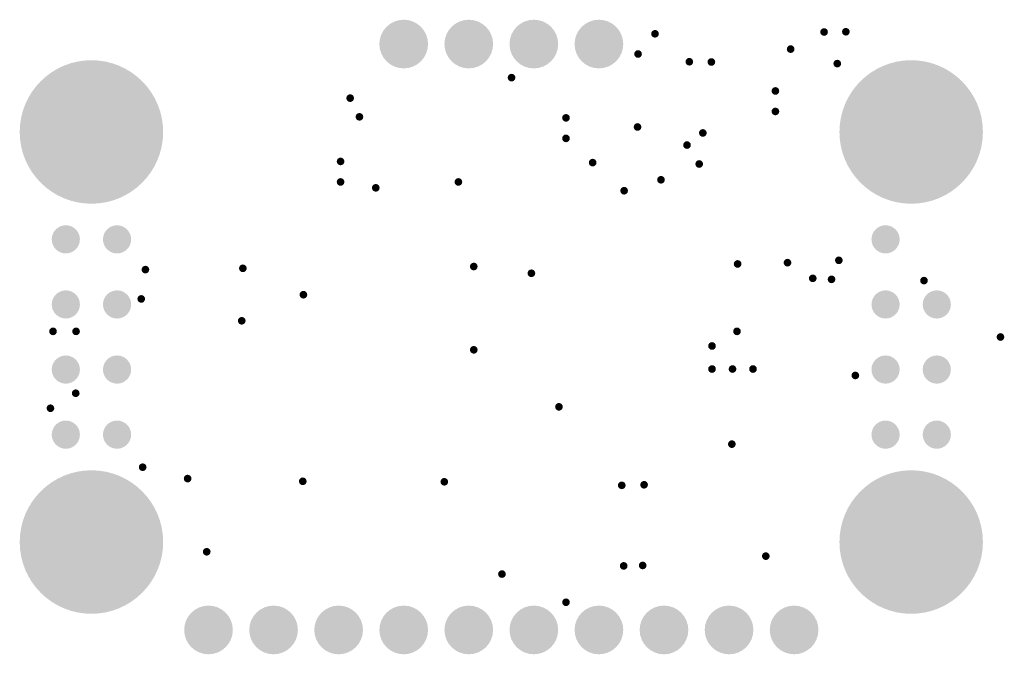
# Model space of a CAD drawing. Header units: inches. Extents: x 1.7 to 40.1, y 0.3 to 25.1.
import ezdxf

# ---------------------------------------------------------------- set-up
doc = ezdxf.new("R2010")
doc.units = ezdxf.units.IN
for name, color, linetype in [('Bottom Solder', 6, 'Continuous'), ('Pad Holes', 156, 'Continuous'), ('Via Holes', 16, 'Continuous')]:
    doc.layers.add(name, color=color, linetype=linetype)

# ---------------------------------------------------------------- blocks, each defined once
blk = doc.blocks.new('TP_1_00MM_B_3577')
at = {"layer": 'Bottom Solder'}
h = blk.add_hatch(color=6, dxfattribs=at)
edge = h.paths.add_edge_path()
edge.add_arc((0, 0), 0.55, 0, 360)
blk = doc.blocks.new('TP_1_00MM_B_3578')
at = {"layer": 'Bottom Solder'}
h = blk.add_hatch(color=6, dxfattribs=at)
edge = h.paths.add_edge_path()
edge.add_arc((0, 0), 0.55, 0, 360)
blk = doc.blocks.new('TP_1_00MM_B_3579')
at = {"layer": 'Bottom Solder'}
h = blk.add_hatch(color=6, dxfattribs=at)
edge = h.paths.add_edge_path()
edge.add_arc((0, 0), 0.55, 0, 360)
blk = doc.blocks.new('TP_1_00MM_B_3580')
at = {"layer": 'Bottom Solder'}
h = blk.add_hatch(color=6, dxfattribs=at)
edge = h.paths.add_edge_path()
edge.add_arc((0, 0), 0.55, 0, 360)
blk = doc.blocks.new('TP_1_00MM_B_3581')
at = {"layer": 'Bottom Solder'}
h = blk.add_hatch(color=6, dxfattribs=at)
edge = h.paths.add_edge_path()
edge.add_arc((0, 0), 0.55, 0, 360)
blk = doc.blocks.new('TP_1_00MM_B_3582')
at = {"layer": 'Bottom Solder'}
h = blk.add_hatch(color=6, dxfattribs=at)
edge = h.paths.add_edge_path()
edge.add_arc((0, 0), 0.55, 0, 360)
blk = doc.blocks.new('TP_1_00MM_B_3583')
at = {"layer": 'Bottom Solder'}
h = blk.add_hatch(color=6, dxfattribs=at)
edge = h.paths.add_edge_path()
edge.add_arc((0, 0), 0.55, 0, 360)
blk = doc.blocks.new('TP_1_00MM_B_3584')
at = {"layer": 'Bottom Solder'}
h = blk.add_hatch(color=6, dxfattribs=at)
edge = h.paths.add_edge_path()
edge.add_arc((0, 0), 0.55, 0, 360)
blk = doc.blocks.new('TP_1_00MM_B_3585')
at = {"layer": 'Bottom Solder'}
h = blk.add_hatch(color=6, dxfattribs=at)
edge = h.paths.add_edge_path()
edge.add_arc((0, 0), 0.55, 0, 360)
blk = doc.blocks.new('TP_1_00MM_B_3586')
at = {"layer": 'Bottom Solder'}
h = blk.add_hatch(color=6, dxfattribs=at)
edge = h.paths.add_edge_path()
edge.add_arc((0, 0), 0.55, 0, 360)
blk = doc.blocks.new('TP_1_00MM_B_3587')
at = {"layer": 'Bottom Solder'}
h = blk.add_hatch(color=6, dxfattribs=at)
edge = h.paths.add_edge_path()
edge.add_arc((0, 0), 0.55, 0, 360)
blk = doc.blocks.new('TP_1_00MM_B_3588')
at = {"layer": 'Bottom Solder'}
h = blk.add_hatch(color=6, dxfattribs=at)
edge = h.paths.add_edge_path()
edge.add_arc((0, 0), 0.55, 0, 360)
blk = doc.blocks.new('TP_1_00MM_B_3589')
at = {"layer": 'Bottom Solder'}
h = blk.add_hatch(color=6, dxfattribs=at)
edge = h.paths.add_edge_path()
edge.add_arc((0, 0), 0.55, 0, 360)
blk = doc.blocks.new('TP_1_00MM_B_3590')
at = {"layer": 'Bottom Solder'}
h = blk.add_hatch(color=6, dxfattribs=at)
edge = h.paths.add_edge_path()
edge.add_arc((0, 0), 0.55, 0, 360)
blk = doc.blocks.new('TP_1_00MM_B_3609')
at = {"layer": 'Bottom Solder'}
h = blk.add_hatch(color=6, dxfattribs=at)
edge = h.paths.add_edge_path()
edge.add_arc((0, 0), 0.55, 0, 360)
blk = doc.blocks.new('PIN_HEADER_2_54___VERT__1_4POS_F_________1_3612')
at = {"layer": 'Bottom Solder'}
h = blk.add_hatch(color=6, dxfattribs=at)
edge = h.paths.add_edge_path()
edge.add_arc((-3.81, 0), 0.95, 0, 360)
h = blk.add_hatch(color=6, dxfattribs=at)
edge = h.paths.add_edge_path()
edge.add_arc((-1.27, 0), 0.95, 0, 360)
h = blk.add_hatch(color=6, dxfattribs=at)
edge = h.paths.add_edge_path()
edge.add_arc((1.27, 0), 0.95, 0, 360)
h = blk.add_hatch(color=6, dxfattribs=at)
edge = h.paths.add_edge_path()
edge.add_arc((3.81, 0), 0.95, 0, 360)
at = {"layer": 'Pad Holes'}
h = blk.add_hatch(color=7, dxfattribs=at)
edge = h.paths.add_edge_path()
edge.add_arc((-3.81, 0), 0.5, 0, 360)
h = blk.add_hatch(color=7, dxfattribs=at)
edge = h.paths.add_edge_path()
edge.add_arc((-1.27, 0), 0.5, 0, 360)
h = blk.add_hatch(color=7, dxfattribs=at)
edge = h.paths.add_edge_path()
edge.add_arc((1.27, 0), 0.5, 0, 360)
h = blk.add_hatch(color=7, dxfattribs=at)
edge = h.paths.add_edge_path()
edge.add_arc((3.81, 0), 0.5, 0, 360)
blk = doc.blocks.new('PIN_HEADER_2_54___VERT__1_10POS_3614')
at = {"layer": 'Bottom Solder'}
h = blk.add_hatch(color=6, dxfattribs=at)
edge = h.paths.add_edge_path()
edge.add_arc((-11.43, 0), 0.95, 0, 360)
h = blk.add_hatch(color=6, dxfattribs=at)
edge = h.paths.add_edge_path()
edge.add_arc((-8.89, 0), 0.95, 0, 360)
h = blk.add_hatch(color=6, dxfattribs=at)
edge = h.paths.add_edge_path()
edge.add_arc((-6.35, 0), 0.95, 0, 360)
h = blk.add_hatch(color=6, dxfattribs=at)
edge = h.paths.add_edge_path()
edge.add_arc((-3.81, 0), 0.95, 0, 360)
h = blk.add_hatch(color=6, dxfattribs=at)
edge = h.paths.add_edge_path()
edge.add_arc((-1.27, 0), 0.95, 0, 360)
h = blk.add_hatch(color=6, dxfattribs=at)
edge = h.paths.add_edge_path()
edge.add_arc((1.27, 0), 0.95, 0, 360)
h = blk.add_hatch(color=6, dxfattribs=at)
edge = h.paths.add_edge_path()
edge.add_arc((3.81, 0), 0.95, 0, 360)
h = blk.add_hatch(color=6, dxfattribs=at)
edge = h.paths.add_edge_path()
edge.add_arc((6.35, 0), 0.95, 0, 360)
h = blk.add_hatch(color=6, dxfattribs=at)
edge = h.paths.add_edge_path()
edge.add_arc((8.89, 0), 0.95, 0, 360)
h = blk.add_hatch(color=6, dxfattribs=at)
edge = h.paths.add_edge_path()
edge.add_arc((11.43, 0), 0.95, 0, 360)
at = {"layer": 'Pad Holes'}
h = blk.add_hatch(color=7, dxfattribs=at)
edge = h.paths.add_edge_path()
edge.add_arc((-11.43, 0), 0.5, 0, 360)
h = blk.add_hatch(color=7, dxfattribs=at)
edge = h.paths.add_edge_path()
edge.add_arc((-8.89, 0), 0.5, 0, 360)
h = blk.add_hatch(color=7, dxfattribs=at)
edge = h.paths.add_edge_path()
edge.add_arc((-6.35, 0), 0.5, 0, 360)
h = blk.add_hatch(color=7, dxfattribs=at)
edge = h.paths.add_edge_path()
edge.add_arc((-3.81, 0), 0.5, 0, 360)
h = blk.add_hatch(color=7, dxfattribs=at)
edge = h.paths.add_edge_path()
edge.add_arc((-1.27, 0), 0.5, 0, 360)
h = blk.add_hatch(color=7, dxfattribs=at)
edge = h.paths.add_edge_path()
edge.add_arc((1.27, 0), 0.5, 0, 360)
h = blk.add_hatch(color=7, dxfattribs=at)
edge = h.paths.add_edge_path()
edge.add_arc((3.81, 0), 0.5, 0, 360)
h = blk.add_hatch(color=7, dxfattribs=at)
edge = h.paths.add_edge_path()
edge.add_arc((6.35, 0), 0.5, 0, 360)
h = blk.add_hatch(color=7, dxfattribs=at)
edge = h.paths.add_edge_path()
edge.add_arc((8.89, 0), 0.5, 0, 360)
h = blk.add_hatch(color=7, dxfattribs=at)
edge = h.paths.add_edge_path()
edge.add_arc((11.43, 0), 0.5, 0, 360)

msp = doc.modelspace()

# ---------------------------------------------------------------- hatches: boundary and pattern name
at = {"layer": 'Bottom Solder'}
h = msp.add_hatch(color=6, dxfattribs=at)
edge = h.paths.add_edge_path()
edge.add_arc((4.5, 20.68), 2.8, 0, 360)
h = msp.add_hatch(color=6, dxfattribs=at)
edge = h.paths.add_edge_path()
edge.add_arc((36.5, 20.68), 2.8, 0, 360)
h = msp.add_hatch(color=6, dxfattribs=at)
edge = h.paths.add_edge_path()
edge.add_arc((4.5, 4.68), 2.8, 0, 360)
h = msp.add_hatch(color=6, dxfattribs=at)
edge = h.paths.add_edge_path()
edge.add_arc((36.5, 4.68), 2.8, 0, 360)
at = {"layer": 'Pad Holes'}
h = msp.add_hatch(color=7, dxfattribs=at)
edge = h.paths.add_edge_path()
edge.add_arc((4.5, 20.68), 1.6, 0, 360)
h = msp.add_hatch(color=7, dxfattribs=at)
edge = h.paths.add_edge_path()
edge.add_arc((36.5, 20.68), 1.6, 0, 360)
h = msp.add_hatch(color=7, dxfattribs=at)
edge = h.paths.add_edge_path()
edge.add_arc((4.5, 4.68), 1.6, 0, 360)
h = msp.add_hatch(color=7, dxfattribs=at)
edge = h.paths.add_edge_path()
edge.add_arc((36.5, 4.68), 1.6, 0, 360)
at = {"layer": 'Via Holes'}
h = msp.add_hatch(color=7, dxfattribs=at)
edge = h.paths.add_edge_path()
edge.add_arc((26.5, 24.51), 0.15, 0, 360)
h = msp.add_hatch(color=7, dxfattribs=at)
edge = h.paths.add_edge_path()
edge.add_arc((33.1, 24.58), 0.15, 0, 360)
h = msp.add_hatch(color=7, dxfattribs=at)
edge = h.paths.add_edge_path()
edge.add_arc((33.95, 24.59), 0.15, 0, 360)
h = msp.add_hatch(color=7, dxfattribs=at)
edge = h.paths.add_edge_path()
edge.add_arc((25.838, 23.722), 0.15, 0, 360)
h = msp.add_hatch(color=7, dxfattribs=at)
edge = h.paths.add_edge_path()
edge.add_arc((31.795, 23.913), 0.15, 0, 360)
h = msp.add_hatch(color=7, dxfattribs=at)
edge = h.paths.add_edge_path()
edge.add_arc((27.84, 23.42), 0.15, 0, 360)
h = msp.add_hatch(color=7, dxfattribs=at)
edge = h.paths.add_edge_path()
edge.add_arc((28.7, 23.41), 0.15, 0, 360)
h = msp.add_hatch(color=7, dxfattribs=at)
edge = h.paths.add_edge_path()
edge.add_arc((33.615, 23.347), 0.15, 0, 360)
h = msp.add_hatch(color=7, dxfattribs=at)
edge = h.paths.add_edge_path()
edge.add_arc((20.9, 22.8), 0.15, 0, 360)
h = msp.add_hatch(color=7, dxfattribs=at)
edge = h.paths.add_edge_path()
edge.add_arc((31.2, 22.28), 0.15, 0, 360)
h = msp.add_hatch(color=7, dxfattribs=at)
edge = h.paths.add_edge_path()
edge.add_arc((14.6, 22), 0.15, 0, 360)
h = msp.add_hatch(color=7, dxfattribs=at)
edge = h.paths.add_edge_path()
edge.add_arc((31.2, 21.48), 0.15, 0, 360)
h = msp.add_hatch(color=7, dxfattribs=at)
edge = h.paths.add_edge_path()
edge.add_arc((14.962, 21.27), 0.15, 0, 360)
h = msp.add_hatch(color=7, dxfattribs=at)
edge = h.paths.add_edge_path()
edge.add_arc((23.025, 21.23), 0.15, 0, 360)
h = msp.add_hatch(color=7, dxfattribs=at)
edge = h.paths.add_edge_path()
edge.add_arc((25.818, 20.874), 0.15, 0, 360)
h = msp.add_hatch(color=7, dxfattribs=at)
edge = h.paths.add_edge_path()
edge.add_arc((28.367, 20.642), 0.15, 0, 360)
h = msp.add_hatch(color=7, dxfattribs=at)
edge = h.paths.add_edge_path()
edge.add_arc((23.025, 20.43), 0.15, 0, 360)
h = msp.add_hatch(color=7, dxfattribs=at)
edge = h.paths.add_edge_path()
edge.add_arc((27.749, 20.169), 0.15, 0, 360)
h = msp.add_hatch(color=7, dxfattribs=at)
edge = h.paths.add_edge_path()
edge.add_arc((14.225, 19.53), 0.15, 0, 360)
h = msp.add_hatch(color=7, dxfattribs=at)
edge = h.paths.add_edge_path()
edge.add_arc((24.066, 19.484), 0.15, 0, 360)
h = msp.add_hatch(color=7, dxfattribs=at)
edge = h.paths.add_edge_path()
edge.add_arc((28.225, 19.43), 0.15, 0, 360)
h = msp.add_hatch(color=7, dxfattribs=at)
edge = h.paths.add_edge_path()
edge.add_arc((14.225, 18.73), 0.15, 0, 360)
h = msp.add_hatch(color=7, dxfattribs=at)
edge = h.paths.add_edge_path()
edge.add_arc((18.825, 18.73), 0.15, 0, 360)
h = msp.add_hatch(color=7, dxfattribs=at)
edge = h.paths.add_edge_path()
edge.add_arc((26.733, 18.814), 0.15, 0, 360)
h = msp.add_hatch(color=7, dxfattribs=at)
edge = h.paths.add_edge_path()
edge.add_arc((15.6, 18.5), 0.15, 0, 360)
h = msp.add_hatch(color=7, dxfattribs=at)
edge = h.paths.add_edge_path()
edge.add_arc((25.295, 18.387), 0.15, 0, 360)
h = msp.add_hatch(color=7, dxfattribs=at)
edge = h.paths.add_edge_path()
edge.add_arc((33.676, 15.672), 0.15, 0, 360)
h = msp.add_hatch(color=7, dxfattribs=at)
edge = h.paths.add_edge_path()
edge.add_arc((6.607, 15.31), 0.15, 0, 360)
h = msp.add_hatch(color=7, dxfattribs=at)
edge = h.paths.add_edge_path()
edge.add_arc((10.411, 15.361), 0.15, 0, 360)
h = msp.add_hatch(color=7, dxfattribs=at)
edge = h.paths.add_edge_path()
edge.add_arc((19.425, 15.43), 0.15, 0, 360)
h = msp.add_hatch(color=7, dxfattribs=at)
edge = h.paths.add_edge_path()
edge.add_arc((29.725, 15.53), 0.15, 0, 360)
h = msp.add_hatch(color=7, dxfattribs=at)
edge = h.paths.add_edge_path()
edge.add_arc((31.672, 15.58), 0.15, 0, 360)
h = msp.add_hatch(color=7, dxfattribs=at)
edge = h.paths.add_edge_path()
edge.add_arc((21.675, 15.167), 0.15, 0, 360)
h = msp.add_hatch(color=7, dxfattribs=at)
edge = h.paths.add_edge_path()
edge.add_arc((32.658, 14.969), 0.15, 0, 360)
h = msp.add_hatch(color=7, dxfattribs=at)
edge = h.paths.add_edge_path()
edge.add_arc((33.391, 14.929), 0.15, 0, 360)
h = msp.add_hatch(color=7, dxfattribs=at)
edge = h.paths.add_edge_path()
edge.add_arc((37, 14.88), 0.15, 0, 360)
h = msp.add_hatch(color=7, dxfattribs=at)
edge = h.paths.add_edge_path()
edge.add_arc((6.444, 14.166), 0.15, 0, 360)
h = msp.add_hatch(color=7, dxfattribs=at)
edge = h.paths.add_edge_path()
edge.add_arc((12.775, 14.33), 0.15, 0, 360)
h = msp.add_hatch(color=7, dxfattribs=at)
edge = h.paths.add_edge_path()
edge.add_arc((10.367, 13.312), 0.15, 0, 360)
h = msp.add_hatch(color=7, dxfattribs=at)
edge = h.paths.add_edge_path()
edge.add_arc((3, 12.9), 0.15, 0, 360)
h = msp.add_hatch(color=7, dxfattribs=at)
edge = h.paths.add_edge_path()
edge.add_arc((3.9, 12.9), 0.15, 0, 360)
h = msp.add_hatch(color=7, dxfattribs=at)
edge = h.paths.add_edge_path()
edge.add_arc((29.7, 12.9), 0.15, 0, 360)
h = msp.add_hatch(color=7, dxfattribs=at)
edge = h.paths.add_edge_path()
edge.add_arc((39.985, 12.68), 0.15, 0, 360)
h = msp.add_hatch(color=7, dxfattribs=at)
edge = h.paths.add_edge_path()
edge.add_arc((19.425, 12.18), 0.15, 0, 360)
h = msp.add_hatch(color=7, dxfattribs=at)
edge = h.paths.add_edge_path()
edge.add_arc((28.725, 12.33), 0.15, 0, 360)
h = msp.add_hatch(color=7, dxfattribs=at)
edge = h.paths.add_edge_path()
edge.add_arc((28.725, 11.43), 0.15, 0, 360)
h = msp.add_hatch(color=7, dxfattribs=at)
edge = h.paths.add_edge_path()
edge.add_arc((29.525, 11.43), 0.15, 0, 360)
h = msp.add_hatch(color=7, dxfattribs=at)
edge = h.paths.add_edge_path()
edge.add_arc((30.325, 11.43), 0.15, 0, 360)
h = msp.add_hatch(color=7, dxfattribs=at)
edge = h.paths.add_edge_path()
edge.add_arc((34.32, 11.18), 0.15, 0, 360)
h = msp.add_hatch(color=7, dxfattribs=at)
edge = h.paths.add_edge_path()
edge.add_arc((3.886, 10.486), 0.15, 0, 360)
h = msp.add_hatch(color=7, dxfattribs=at)
edge = h.paths.add_edge_path()
edge.add_arc((2.9, 9.9), 0.15, 0, 360)
h = msp.add_hatch(color=7, dxfattribs=at)
edge = h.paths.add_edge_path()
edge.add_arc((22.75, 9.955), 0.15, 0, 360)
h = msp.add_hatch(color=7, dxfattribs=at)
edge = h.paths.add_edge_path()
edge.add_arc((29.5, 8.5), 0.15, 0, 360)
h = msp.add_hatch(color=7, dxfattribs=at)
edge = h.paths.add_edge_path()
edge.add_arc((6.5, 7.6), 0.15, 0, 360)
h = msp.add_hatch(color=7, dxfattribs=at)
edge = h.paths.add_edge_path()
edge.add_arc((8.255, 7.156), 0.15, 0, 360)
h = msp.add_hatch(color=7, dxfattribs=at)
edge = h.paths.add_edge_path()
edge.add_arc((12.75, 7.05), 0.15, 0, 360)
h = msp.add_hatch(color=7, dxfattribs=at)
edge = h.paths.add_edge_path()
edge.add_arc((18.275, 7.03), 0.15, 0, 360)
h = msp.add_hatch(color=7, dxfattribs=at)
edge = h.paths.add_edge_path()
edge.add_arc((25.202, 6.892), 0.15, 0, 360)
h = msp.add_hatch(color=7, dxfattribs=at)
edge = h.paths.add_edge_path()
edge.add_arc((26.074, 6.914), 0.15, 0, 360)
h = msp.add_hatch(color=7, dxfattribs=at)
edge = h.paths.add_edge_path()
edge.add_arc((9, 4.3), 0.15, 0, 360)
h = msp.add_hatch(color=7, dxfattribs=at)
edge = h.paths.add_edge_path()
edge.add_arc((30.825, 4.13), 0.15, 0, 360)
h = msp.add_hatch(color=7, dxfattribs=at)
edge = h.paths.add_edge_path()
edge.add_arc((25.278, 3.749), 0.15, 0, 360)
h = msp.add_hatch(color=7, dxfattribs=at)
edge = h.paths.add_edge_path()
edge.add_arc((26.019, 3.766), 0.15, 0, 360)
h = msp.add_hatch(color=7, dxfattribs=at)
edge = h.paths.add_edge_path()
edge.add_arc((20.525, 3.43), 0.15, 0, 360)
h = msp.add_hatch(color=7, dxfattribs=at)
edge = h.paths.add_edge_path()
edge.add_arc((23.025, 2.33), 0.15, 0, 360)

# ---------------------------------------------------------------- block references
for name, p in [('PIN_HEADER_2_54___VERT__1_4POS_F_________1_3612', (20.5, 24.11)), ('TP_1_00MM_B_3609', (5.5, 16.49)), ('TP_1_00MM_B_3588', (5.5, 13.95)), ('TP_1_00MM_B_3589', (5.5, 11.41)), ('TP_1_00MM_B_3590', (5.5, 8.87)), ('PIN_HEADER_2_54___VERT__1_10POS_3614', (20.5, 1.25))]:
    msp.add_blockref(name, p)
for name, p, rotation in [('TP_1_00MM_B_3577', (3.5, 16.49), 90), ('TP_1_00MM_B_3583', (35.5, 16.49), 180), ('TP_1_00MM_B_3585', (3.5, 13.95), 90), ('TP_1_00MM_B_3581', (35.5, 13.95), 180), ('TP_1_00MM_B_3582', (37.5, 13.95), 180), ('TP_1_00MM_B_3584', (3.5, 11.41), 90), ('TP_1_00MM_B_3580', (35.5, 11.41), 180), ('TP_1_00MM_B_3587', (37.5, 11.41), 180), ('TP_1_00MM_B_3578', (3.5, 8.87), 90), ('TP_1_00MM_B_3579', (35.5, 8.87), 180), ('TP_1_00MM_B_3586', (37.5, 8.87), 180)]:
    msp.add_blockref(name, p, dxfattribs=dict(rotation=rotation))

doc.saveas('drawing.dxf')
